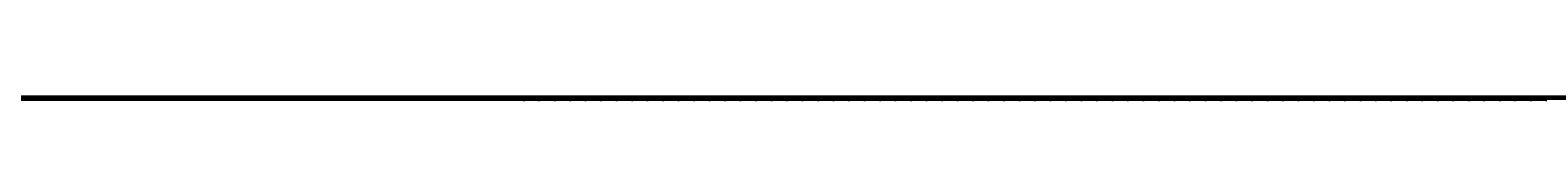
# Model space of a CAD drawing. Header units: millimetres. Extents: x -12354389001 to 271431, y -126469 to 48347.
# Tile 21 of 79: x -12344803192 to -12344604258, y -42854 to -42249. Entities that reach past the tile are written whole.
import ezdxf
from ezdxf.enums import TextEntityAlignment as Align

# ---------------------------------------------------------------- set-up
doc = ezdxf.new("R2010")
doc.units = ezdxf.units.MM
for name, pattern in [('1', [0]), ('4', [5, 3, -2]), ('BGS', [10, 0, 10])]:
    doc.linetypes.add(name, pattern=pattern)
doc.layers.get('0').update_dxf_attribs({"lineweight": 9})
doc.layers.add('00 opisy', color=7, linetype='Continuous', lineweight=25)
doc.layers.add('EBUPP', color=7, linetype='1', lineweight=30)
for name, color, linetype in [('EADTD', 7, 'Continuous'), ('EDZPD', 3, '1'), ('SDROK', 7, 'Continuous'), ('SDRPK', 7, '1'), ('SZNPM', 7, 'Continuous'), ('SZOPO', 7, 'BGS'), ('SZZPZ', 102, 'Continuous'), ('UCCOO', 6, 'Continuous'), ('UCCPOR', 6, '1'), ('UCCTO', 6, 'Continuous'), ('UEEOA', 1, 'Continuous'), ('UEEOO', 1, 'Continuous'), ('UEEPA', 1, '1'), ('UEEPON', 1, '1'), ('UEETO', 1, 'Continuous'), ('UGGPOR', 2, '1'), ('UKKOA', 7, 'Continuous'), ('UKKOO', 1, 'Continuous'), ('UKKPA', 1, '1'), ('UKKPB', 1, '1'), ('UKKTO', 1, 'Continuous'), ('UTTOO', 2, 'Continuous'), ('UTTPO', 1, '1'), ('UTTTO', 2, 'Continuous'), ('UWWOO', 5, 'Continuous'), ('UWWPO', 5, '4'), ('UWWTO', 5, 'Continuous'), ('WUKOS', 7, 'Continuous'), ('WUKPS', 7, '1'), ('ZAKRES', 2, '1')]:
    doc.layers.add(name, color=color, linetype=linetype)
doc.styles.get("Standard").update_dxf_attribs({"font": 'arial.ttf'})

# ---------------------------------------------------------------- blocks, each defined once
blk = doc.blocks.new('OSM')
blk.add_line((0, 0.5), (0, 1.1667))
blk.add_circle((0, 0), 0.5)
blk = doc.blocks.new('DLI')
blk.add_circle((0, 0), 0.09)
for centre, start, end in [((0, 0.750093), 30.14144, 149.85856), ((-0.713298, 0.231779), 102.145781, 221.858708), ((0.713298, 0.231779), 318.141292, 77.854219), ((-0.440797, -0.606751), 174.149498, 293.852913), ((0.440797, -0.606751), 246.147087, 5.850502)]:
    blk.add_arc(centre, 0.75, start, end)
blk = doc.blocks.new('TRA')
for p, q in [((-5.5, 2.7539), (-5.5, 1.7539)), ((-4.5, 2.7539), (-4.5, 1.7539)), ((4.5, 2.7539), (4.5, 1.7539)), ((5.5, 2.7539), (5.5, 1.7539)), ((-0.5, -2.2461), (-0.5, -3.2461)), ((0.5, -2.2461), (0.5, -3.2461))]:
    blk.add_line(p, q)
blk = doc.blocks.new('DIG')
for p, q in [((-0.0078, 0.6309), (0.9542, 1.3483)), ((0.9542, 1.3483), (0.5976, 0.2024)), ((-0.6024, 0.1875), (-0.9874, 1.3242)), ((-0.9874, 1.3242), (-0.0078, 0.6309)), ((0.5976, 0.2024), (1.5772, -0.4909)), ((-1.5645, -0.5299), (-0.6024, 0.1875)), ((-0.3645, -0.515), (-1.5645, -0.5299)), ((0.0205, -1.6517), (-0.3645, -0.515)), ((0.3772, -0.5058), (0.0205, -1.6517)), ((1.5772, -0.4909), (0.3772, -0.5058))]:
    blk.add_line(p, q)
blk.add_circle((0, 0), 0.09)
blk = doc.blocks.new('SLS')
blk.add_circle((0, 0), 0.35)
blk = doc.blocks.new('LAT')
for p, q in [((0, 1.2), (0, 2)), ((-2, 0), (-1.2, 0)), ((1.2, 0), (2, 0)), ((0, -1.2), (0, -2))]:
    blk.add_line(p, q)
blk = doc.blocks.new('STE')
for p, q in [((-1, 0.5), (-1, -0.5)), ((1, 0.5), (1, -0.5)), ((-1, 0), (1, 0))]:
    blk.add_line(p, q)
blk = doc.blocks.new('KRA')
for p, q in [((-0.75, -0.3571), (-0.75, 0.3571)), ((-0.75, 0.3571), (0.75, 0.3571)), ((-0.25, -0.3571), (-0.25, 0.3571)), ((0.25, -0.3571), (0.25, 0.3571)), ((0.75, 0.3571), (0.75, -0.3571)), ((0.75, -0.3571), (-0.75, -0.3571))]:
    blk.add_line(p, q)
blk = doc.blocks.new('WLZ')
blk.add_circle((0, 0), 0.4)
blk = doc.blocks.new('WSP')
blk.add_circle((0, 0), 0.09)
blk = doc.blocks.new('Wrocławska 82')
at = {"layer": 'EBUPP', "linetype": '1'}
for p, q in [((-295391.53, 34133.5), (-295418.45, 34060.42)), ((-295418.45, 34060.42), (-295408.24, 34056.66)), ((-295405.63, 33991.91), (-295410.07, 33979.61)), ((-295398.18, 33975.37), (-295410.07, 33979.61)), ((-295407.04, 33963.94), (-295410.05, 33955.76)), ((-295410.05, 33955.76), (-295381.72, 33945.33)), ((-295415.76, 33840.07), (-295412.72, 33839)), ((-295412.72, 33839), (-295412.63, 33839.28)), ((-295412.63, 33839.28), (-295411.84, 33839)), ((-295411.84, 33839), (-295411.96, 33838.66)), ((-295411.96, 33838.66), (-295408.9, 33837.58)), ((-295408.9, 33837.58), (-295408.81, 33837.83)), ((-295412.16, 33828.42), (-295415.18, 33829.46)), ((-295412.27, 33828.08), (-295412.16, 33828.42)), ((-295411.41, 33828.1), (-295411.51, 33827.81)), ((-295408.47, 33827.1), (-295411.41, 33828.1)), ((-295411.51, 33827.81), (-295412.27, 33828.08)), ((-295407.16, 33785.02), (-295415.72, 33762.02)), ((-295415.72, 33762.02), (-295383.41, 33750))]:
    blk.add_line(p, q, dxfattribs=at)
at = {"layer": 'EDZPD', "linetype": '1'}
for p, q in [((-295479.51, 34183.77), (-295384.38, 34173.49)), ((-295416.03, 34166.9), (-295393.96, 34164.02)), ((-295433.2, 33724), (-295360.4, 33700.8))]:
    blk.add_line(p, q, dxfattribs=at)
at = {"layer": 'SDRPK', "linetype": '1'}
for p, q in [((-295421.68, 34182.1), (-295403.05, 34180.54)), ((-295419.35, 34175.74), (-295385.67, 34171.88)), ((-295409.13, 34168.64), (-295432.73, 34171.64)), ((-295383.88, 34165.38), (-295409.13, 34168.64)), ((-295438.87, 34157.09), (-295385.31, 34137.69)), ((-295409.57, 34125.97), (-295407.04, 34132.98)), ((-295410.98, 34130.89), (-295412.45, 34126.97)), ((-295412.45, 34126.97), (-295409.57, 34125.97)), ((-295413.11, 34056.12), (-295412.4, 34058.15)), ((-295415.46, 34056.55), (-295413.02, 34055.65)), ((-295412.87, 34056.06), (-295413.11, 34056.12)), ((-295416.34, 34046.17), (-295412.87, 34056.06)), ((-295409.83, 34041.49), (-295415.27, 34043.47)), ((-295413.51, 34010.4), (-295408.7, 34022.9)), ((-295406.92, 34019.72), (-295410.48, 34010.04)), ((-295410.48, 34010.04), (-295414.3, 34000)), ((-295410.63, 33947.38), (-295457.79, 33964.92)), ((-295395.4, 33944.96), (-295416.47, 33953.17)), ((-295389.59, 33939.5), (-295410.63, 33947.38)), ((-295417.64, 33856.77), (-295411.53, 33860.07)), ((-295438.28, 33794.23), (-295392.98, 33812.93)), ((-295431.23, 33778), (-295385.23, 33798.55)), ((-295412.99, 33776.36), (-295417.1, 33778.49)), ((-295412.99, 33776.36), (-295419.84, 33758.93)), ((-295409.93, 33758.85), (-295409.6, 33759.75)), ((-295408.62, 33758.36), (-295409.93, 33758.85)), ((-295417.54, 33752.01), (-295412, 33750)), ((-295412, 33750), (-295411.6, 33749.86)), ((-295388.87, 33741.35), (-295411.6, 33749.86)), ((-295423.51, 33748.24), (-295406.48, 33741.82)), ((-295411.98, 33716.24), (-295437.41, 33698.06)), ((-295409.64, 33712.97), (-295411.98, 33716.24)), ((-295419.53, 33688.43), (-295407.63, 33715.31)), ((-295402.74, 33713.28), (-295414.6, 33686.72)), ((-295434.57, 33694.31), (-295409.64, 33712.97)), ((-295399.54, 33707.35), (-295409.51, 33684.79))]:
    blk.add_line(p, q, dxfattribs=at)
at = {"layer": 'SDRPK', "linetype": '4'}
for p, q in [((-295420.11, 34177.52), (-295407.03, 34176.2)), ((-295408.78, 34159.77), (-295411.3, 34147.14)), ((-295413.35, 34127.02), (-295434.84, 34134.77)), ((-295406.92, 34133.06), (-295409.86, 34124.93)), ((-295417.4, 34115.85), (-295413.35, 34127.02)), ((-295409.86, 34124.93), (-295414.23, 34126.78)), ((-295409.74, 34085.2), (-295406.55, 34093.89)), ((-295412.07, 34078.98), (-295409.74, 34085.2)), ((-295419.14, 34060.11), (-295412.07, 34078.98)), ((-295407.93, 34055.87), (-295412.57, 34057.65)), ((-295401.95, 34043.4), (-295415.56, 34048.37)), ((-295416, 34047.12), (-295403.03, 34042.36)), ((-295413.55, 34000), (-295407.36, 34016.71)), ((-295419.64, 33983.59), (-295413.55, 34000)), ((-295415.71, 33995.72), (-295406.31, 33992.17)), ((-295406.42, 33989.73), (-295416.49, 33993.51)), ((-295410.07, 33980.16), (-295419.64, 33983.59)), ((-295420.26, 33983.24), (-295410.07, 33979.61)), ((-295410.07, 33979.61), (-295410.88, 33977.33)), ((-295409.7, 33979.47), (-295410.37, 33977.57)), ((-295409.32, 33979.34), (-295409.86, 33977.82)), ((-295419.04, 33979.09), (-295406.85, 33974.33)), ((-295409.86, 33977.82), (-295408.03, 33977.16)), ((-295410.37, 33977.57), (-295407.79, 33976.65)), ((-295410.88, 33977.33), (-295407.55, 33976.14)), ((-295436.99, 33938.8), (-295393.93, 33923.08)), ((-295401.82, 33901.61), (-295444.76, 33917.3)), ((-295418.78, 33760.78), (-295412.99, 33776.36)), ((-295389.89, 33750), (-295418.78, 33760.78))]:
    blk.add_line(p, q, dxfattribs=at)
at = {"layer": 'SDRPK', "linetype": '1'}
for centre, radius, start, end in [((-295417.9072, 34130.8582), 7.79, 22.10841, 79.59259), ((-295418.8746, 34133.144), 8.21, 344.06555, 4.51327), ((-295407.1833, 34047.7647), 6.81, 247.12965, 330.7776), ((-295412.6567, 34030.7331), 5.57, 64.9688, 141.9005), ((-295414.0552, 34029.3572), 7.44, 347.91845, 59.68637), ((-295418.0301, 34012.8261), 5.13, 262.4964, 331.776), ((-295432.2779, 33895.6732), 35.9, 285.50676, 329.865), ((-295431.0709, 33894.7312), 39.79, 299.41302, 333.3439)]:
    blk.add_arc(centre, radius, start, end, dxfattribs=at)
at = {"layer": 'SZOPO', "linetype": 'BGS'}
for p, q in [((-295410.41, 34165.91), (-295457.88, 34171.76)), ((-295374.18, 34161.43), (-295410.41, 34165.91)), ((-295410.05, 33955.76), (-295414.82, 33957.3)), ((-295388.39, 33924.73), (-295423.14, 33936.86)), ((-295502.71, 33750), (-295351.53, 33696.25)), ((-295417.1, 33731.91), (-295413.46, 33741.75)), ((-295413.46, 33741.75), (-295389.46, 33732.61)), ((-295402.16, 33708.44), (-295412.17, 33685.77))]:
    blk.add_line(p, q, dxfattribs=at)
at = {"layer": 'UCCPOR', "linetype": '1'}
for p, q in [((-295416.16, 34031.84), (-295407.99, 34028.88)), ((-295407.71, 34028.13), (-295416.33, 34031.37)), ((-295420.07, 33859.28), (-295398.81, 33851.8)), ((-295398.21, 33850.53), (-295420.38, 33858.44))]:
    blk.add_line(p, q, dxfattribs=at)
at = {"layer": 'UCCTO'}
for p, q in [((-295416.8498, 34032.8223), (-295408.5985, 34032.8223)), ((-295421.4972, 33860.2764), (-295413.2458, 33860.2764))]:
    blk.add_line(p, q, dxfattribs=at)
at = {"layer": 'UEEPON', "linetype": '1'}
for p, q in [((-295414.44, 34178.46), (-295411.64, 34178.15)), ((-295411.64, 34178.15), (-295406.18, 34177.52)), ((-295415.62, 34167.89), (-295401.3, 34166.01)), ((-295424.11, 34165.57), (-295405.71, 34163.1)), ((-295415.28, 34133.38), (-295412.65, 34132.37)), ((-295412.65, 34132.37), (-295407.13, 34130.27)), ((-295411.63, 34057.91), (-295413.21, 34053.59)), ((-295413.21, 34053.59), (-295414.18, 34050.95)), ((-295415.81, 34046.49), (-295402.7, 34041.72)), ((-295409.35, 34022.4), (-295407.32, 34027.74)), ((-295410.34, 34019.78), (-295409.35, 34022.4)), ((-295412.54, 34014), (-295410.34, 34019.78)), ((-295412.83, 33987.67), (-295415.38, 33988.86)), ((-295387.26, 33975.74), (-295412.83, 33987.67)), ((-295424.41, 33958.27), (-295413.23, 33954.2)), ((-295413.23, 33954.2), (-295410.59, 33953.24)), ((-295410.59, 33953.24), (-295399.06, 33949.04)), ((-295415.09, 33871.61), (-295403.6, 33880.05)), ((-295416.43, 33863.6), (-295412.5, 33857.14)), ((-295409.93, 33857.86), (-295408.11, 33859.38)), ((-295411.41, 33856.99), (-295409.93, 33857.86)), ((-295412.5, 33857.14), (-295411.8, 33856.86)), ((-295411.8, 33856.86), (-295411.41, 33856.99)), ((-295416.36, 33841.65), (-295398.29, 33835.19)), ((-295405.46, 33788.24), (-295413, 33784.63)), ((-295417.88, 33782.28), (-295413, 33784.63)), ((-295413.51, 33780.81), (-295417.88, 33782.28)), ((-295418.88, 33760.63), (-295412.14, 33778.63)), ((-295416.71, 33754.18), (-295401.61, 33750))]:
    blk.add_line(p, q, dxfattribs=at)
for centre, radius, start, end in [((-295414.7427, 34014.8747), 2.37, 284.4822, 338.3416), ((-295414.0425, 33778.9549), 1.93, 350.3088, 73.985)]:
    blk.add_arc(centre, radius, start, end, dxfattribs=at)
at = {"layer": 'UEETO'}
for p, q in [((-295411.63, 34057.91), (-295411.1439, 34053.6825)), ((-295411.1439, 34053.6825), (-295401.8068, 34053.6825))]:
    blk.add_line(p, q, dxfattribs=at)
at = {"layer": 'UGGPOR', "linetype": '1'}
for p, q in [((-295426.7, 34176.5), (-295403.15, 34173.44)), ((-295416.58, 34168.46), (-295395.83, 34165.68))]:
    blk.add_line(p, q, dxfattribs=at)
at = {"layer": 'UKKOA'}
for p, q in [((-295418.9208, 34183.04), (-295412.146, 34183.04)), ((-295413.19, 34159.46), (-295412.5853, 34158.231)), ((-295412.5853, 34158.231), (-295406.3316, 34158.231)), ((-295413.19, 34146.28), (-295414.6031, 34144)), ((-295410.2219, 34032.87), (-295403.9031, 34032.87)), ((-295413.5, 34031.31), (-295412.7408, 34032.04)), ((-295412.7408, 34032.04), (-295406.4871, 34032.04)), ((-295418.0972, 33978.5617), (-295412.1693, 33978.5617)), ((-295411.38, 33978.46), (-295412.1693, 33978.5617)), ((-295411.83, 33976.87), (-295413.7252, 33974.8406)), ((-295413.3349, 33972.5611), (-295407.0812, 33972.5611)), ((-295411.97, 33950.14), (-295414.7403, 33946.2886)), ((-295411.3055, 33942.6735), (-295404.9215, 33942.6735))]:
    blk.add_line(p, q, dxfattribs=at)
at = {"layer": 'UKKPB', "linetype": '1'}
for p, q in [((-295420.95, 34180.72), (-295411.87, 34179.48)), ((-295411.87, 34179.48), (-295409.79, 34179.2)), ((-295409.79, 34179.2), (-295408.21, 34178.99)), ((-295399.42, 34150.67), (-295413.11, 34146.55)), ((-295413.76, 34146.47), (-295413.5, 34146.37)), ((-295413.5, 34146.37), (-295412.93, 34146.16)), ((-295412.93, 34146.16), (-295402.24, 34142.18)), ((-295425.06, 34135.23), (-295410.62, 34129.66)), ((-295410.62, 34129.66), (-295409.99, 34129.41)), ((-295409.99, 34129.41), (-295409.48, 34129.22)), ((-295409.48, 34129.22), (-295409.03, 34129.04)), ((-295409.03, 34129.04), (-295398.27, 34124.89)), ((-295409.15, 34085.68), (-295411.93, 34086.81)), ((-295412.3, 34086.63), (-295415.84, 34077.25)), ((-295421.21, 34056.62), (-295412.81, 34053.79)), ((-295412.81, 34053.79), (-295409.31, 34052.61)), ((-295409.31, 34052.61), (-295407.14, 34051.87)), ((-295408.78, 34016.07), (-295408.98, 34015.51)), ((-295408.98, 34015.51), (-295409.31, 34014.59)), ((-295409.31, 34014.59), (-295411.71, 34008.1)), ((-295411.71, 34008.1), (-295411.9, 34007.59)), ((-295411.9, 34007.59), (-295414.7, 34000)), ((-295417.24, 33992.23), (-295412.97, 33990.67)), ((-295412.97, 33990.67), (-295409.92, 33989.55)), ((-295409.92, 33989.55), (-295406.9, 33988.44)), ((-295412.1, 33976.99), (-295422.15, 33980.09)), ((-295411.3, 33978.75), (-295410.87, 33979.82)), ((-295411.75, 33977.16), (-295411.44, 33978.16)), ((-295411.58, 33976.71), (-295409.83, 33975.96)), ((-295409.83, 33975.96), (-295408.25, 33975.29)), ((-295411.78, 33950.36), (-295409.82, 33955.68)), ((-295414.18, 33950.84), (-295412.27, 33950.13)), ((-295411.8, 33949.89), (-295401.97, 33946.29)), ((-295412.59, 33864.86), (-295408.72, 33867.24)), ((-295411.11, 33860.6), (-295408.52, 33864.48)), ((-295413, 33864.44), (-295411.68, 33860.66)), ((-295411.42, 33860.23), (-295408.21, 33856.85)), ((-295412.17, 33842.07), (-295408.69, 33843.99)), ((-295412.65, 33841.8), (-295412.17, 33842.07)), ((-295415.76, 33840.07), (-295412.65, 33841.8)), ((-295394.21, 33819.38), (-295419.4, 33828.45)), ((-295414.09, 33772.89), (-295412.05, 33772)), ((-295416.87, 33751.69), (-295413.23, 33750.23)), ((-295412.63, 33750), (-295413.23, 33750.23)), ((-295404.23, 33746.84), (-295412.63, 33750))]:
    blk.add_line(p, q, dxfattribs=at)
at = {"layer": 'UKKTO'}
for p, q in [((-295413.22, 34146.26), (-295414.0359, 34144.37)), ((-295415.1267, 34104.1348), (-295405.7897, 34104.1348)), ((-295422.2131, 34087.04), (-295413.2018, 34087.04)), ((-295412.21, 34086.92), (-295413.2018, 34087.04)), ((-295410.9112, 34010.3924), (-295401.8998, 34010.3924)), ((-295421.3449, 33978.6617), (-295412.0621, 33978.6617)), ((-295411.38, 33978.46), (-295412.0621, 33978.6617)), ((-295411.83, 33976.87), (-295413.2734, 33974.4492)), ((-295422.6104, 33974.4492), (-295413.2734, 33974.4492)), ((-295416.2599, 33971.8608), (-295406.9771, 33971.8608)), ((-295411.97, 33950.14), (-295414.4943, 33945.4562)), ((-295413.6344, 33941.95), (-295404.4059, 33941.95)), ((-295408, 33856.63), (-295409.936, 33852.6207)), ((-295419.2188, 33852.6207), (-295409.936, 33852.6207)), ((-295419.3567, 33824.5474), (-295410.0739, 33824.5474))]:
    blk.add_line(p, q, dxfattribs=at)
at = {"layer": 'UTTPO', "linetype": '1'}
for p, q in [((-295433.23, 34179.33), (-295409.3, 34176.65)), ((-295409.3, 34176.65), (-295385.12, 34173.13)), ((-295435.76, 34166.28), (-295410.71, 34160.97)), ((-295410.71, 34160.97), (-295399.18, 34156.35)), ((-295429.61, 34056.92), (-295410.59, 34050.67)), ((-295417.71, 34052.06), (-295400.82, 34045.77)), ((-295410.59, 34050.67), (-295399.4, 34046.91)), ((-295413.78, 34026.39), (-295412.81, 34029.21)), ((-295412.81, 34029.21), (-295407.42, 34027.31)), ((-295410.36, 33776.43), (-295417.98, 33779.33))]:
    blk.add_line(p, q, dxfattribs=at)
at = {"layer": 'UWWPO', "linetype": '1'}
for p, q in [((-295419.07, 34150.74), (-295400, 34143.88)), ((-295442.05, 34059.35), (-295408.03, 34047.48)), ((-295422.32, 33947.62), (-295405.2, 33940.52)), ((-295429.88, 33846.97), (-295410.52, 33840.08)), ((-295410.52, 33840.08), (-295408.69, 33839.43))]:
    blk.add_line(p, q, dxfattribs=at)
at = {"layer": 'WUKPS', "linetype": '1'}
for p, q in [((-295422.05, 34153.67), (-295410.87, 34149.16)), ((-295422.05, 34153.67), (-295413.44, 34148.82)), ((-295411.85, 34149.55), (-295412.07, 34149.01)), ((-295413.44, 34148.82), (-295411.15, 34148.11)), ((-295400.06, 33948.38), (-295416.01, 33954.25)), ((-295413.21, 33953.22), (-295413.63, 33952.06)), ((-295412.27, 33952.87), (-295412.48, 33952.28)), ((-295411.33, 33952.53), (-295411.77, 33951.33)), ((-295410.39, 33952.18), (-295410.61, 33951.58)), ((-295409.45, 33951.84), (-295409.91, 33950.61)), ((-295417.66, 33949.01), (-295408.7, 33945.74)), ((-295413.25, 33947.41), (-295412.98, 33948.16)), ((-295412.31, 33947.06), (-295412.18, 33947.44)), ((-295411.37, 33946.72), (-295411.1, 33947.46)), ((-295410.43, 33946.38), (-295410.3, 33946.74)), ((-295409.49, 33946.04), (-295409.23, 33946.76)), ((-295408.97, 33870.21), (-295408.03, 33869.25)), ((-295409.7, 33869.52), (-295409.25, 33869.04)), ((-295410.45, 33868.86), (-295409.61, 33867.88)), ((-295411.22, 33868.22), (-295410.82, 33867.73)), ((-295412, 33867.61), (-295411.25, 33866.62)), ((-295412.81, 33867.01), (-295412.46, 33866.52)), ((-295413.63, 33866.45), (-295412.97, 33865.45)), ((-295409.08, 33785.81), (-295405.69, 33787.86)), ((-295407.38, 33786.14), (-295411.33, 33775.74)), ((-295411.97, 33778.32), (-295409.08, 33785.81)), ((-295409.19, 33785.54), (-295408.5, 33785.27)), ((-295409.91, 33783.67), (-295408.52, 33783.13)), ((-295410.63, 33781.8), (-295409.93, 33781.53)), ((-295418.4, 33781.72), (-295411.97, 33778.32)), ((-295411.35, 33779.94), (-295409.94, 33779.39)), ((-295412.21, 33778.45), (-295412.69, 33777.54)), ((-295411.33, 33775.74), (-295412.99, 33776.36))]:
    blk.add_line(p, q, dxfattribs=at)
blk.add_arc((-295432.1946, 33894.2447), 33.43, 299.6436, 328.40443, dxfattribs=at)
at = {"layer": 'ZAKRES', "linetype": '1'}
for p, q in [((-295479.37, 34174.94), (-295384.45, 34162.74)), ((-295376.66, 33706.08), (-295431.32, 33723.42))]:
    blk.add_line(p, q, dxfattribs=at)
at = {"layer": 'SZNPM'}
blk.add_blockref('OSM', (-295411.75, 34036.17), dxfattribs=at)
at = {"layer": 'SZZPZ'}
for name, p in [('DLI', (-295409.23, 34164.72)), ('TRA', (-295415.6, 34154.32)), ('DLI', (-295413.23, 34150.04)), ('DLI', (-295412.16, 34133.03)), ('TRA', (-295416.33, 34129.9)), ('TRA', (-295407.82, 34116.1)), ('TRA', (-295408.82, 34102.05)), ('TRA', (-295417.8, 34094.5)), ('TRA', (-295418.04, 34079.94)), ('DIG', (-295413.74, 34049.77)), ('TRA', (-295408.11, 34047.98)), ('DIG', (-295410.8, 34048.84)), ('DLI', (-295414.72, 34044.54)), ('DIG', (-295412.39, 34043.74)), ('DIG', (-295410.5, 34042.97)), ('DIG', (-295412.46, 34023.62)), ('TRA', (-295413.85, 34018.52)), ('DIG', (-295414.81, 34017.34)), ('TRA', (-295406.13, 34005.04)), ('TRA', (-295408.8, 33996.42)), ('TRA', (-295412.49, 33985.22)), ('DLI', (-295411.21, 33982)), ('DLI', (-295409.86, 33951.64)), ('TRA', (-295407.65, 33891.01)), ('TRA', (-295413.7, 33878.06)), ('DLI', (-295412.74, 33870.37)), ('DLI', (-295409.06, 33852.2)), ('DLI', (-295410.94, 33841.52)), ('DLI', (-295407.75, 33840.44)), ('TRA', (-295407.64, 33813.57)), ('TRA', (-295407.71, 33751.13))]:
    blk.add_blockref(name, p, dxfattribs=at)
at = {"layer": 'UEEPA'}
for name, p, rotation in [('STE', (-295411.63, 34057.91), 340.280001), ('LAT', (-295407.52, 33787.13), 88.970007)]:
    blk.add_blockref(name, p, dxfattribs=dict(at, rotation=rotation))
blk.add_blockref('SLS', (-295408.64, 33859.7), dxfattribs=at)
at = {"layer": 'UKKPA'}
for p in [(-295413.19, 34159.46), (-295412.21, 34086.92), (-295413.5, 34031.31), (-295411.38, 33978.46), (-295411.83, 33976.87), (-295411.97, 33950.14)]:
    blk.add_blockref('WLZ', p, dxfattribs=at)
for name, p, rotation in [('WLZ', (-295413.22, 34146.26), 339.58), ('WLZ', (-295408.88, 34015.79), 70.300013), ('KRA', (-295413.09, 33864.68), 33.509991), ('KRA', (-295411.6, 33860.42), 25.47001100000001)]:
    blk.add_blockref(name, p, dxfattribs=dict(at, rotation=rotation))
at = {"layer": 'WUKOS'}
for p in [(-295410.99, 34149.44), (-295410.99, 34148), (-295410.62, 34133.98), (-295412.24, 34127.12), (-295409.67, 34126.13), (-295410.72, 34048.85), (-295410.24, 34041.47), (-295411.56, 34036.42), (-295412.59, 34023.48), (-295409.98, 33979.66), (-295410.87, 33929.35), (-295413.03, 33864.61), (-295411.59, 33860.43), (-295412.01, 33778.52), (-295413.14, 33776.26), (-295412.36, 33716.26)]:
    blk.add_blockref('WSP', p, dxfattribs=at)
at = {"layer": 'EADTD', "oblique": 15}
blk.add_text('42', height=2.5, rotation=339.78, dxfattribs=at).set_placement((-295413.42, 34062.17), align=Align.TOP_LEFT)
at = {"layer": 'SDROK', "oblique": 15}
for s, rotation, p in [('asf.', 340.09, (-295414.21, 34142.45)), ('ch.bet', 339.87, (-295410.13, 34045.19))]:
    blk.add_text(s, height=1.5, rotation=rotation, dxfattribs=at).set_placement(p)
for p in [(-295416.84, 33966.98), (-295412.59, 33795.44)]:
    blk.add_text('asf.', height=1.5, dxfattribs=at).set_placement(p)
at = {"layer": 'SZNPM', "oblique": 15}
blk.add_text('%%U7000', height=1.8, dxfattribs=at).set_placement((-295415.6, 34037.15))
at = {"layer": 'UCCOO', "oblique": 15}
blk.add_text('216.44', height=1.8, dxfattribs=at).set_placement((-295420.79, 34033.77))
at = {"layer": 'UCCTO', "oblique": 15}
for s, p in [('921c-4-6', (-295416.72, 34033.32)), ('971a-2-8', (-295421.36, 33860.78))]:
    blk.add_text(s, height=1.5, dxfattribs=at).set_placement(p)
at = {"layer": 'UEEOA', "oblique": 15}
blk.add_text('e', height=1.8, dxfattribs=at).set_placement((-295410.76, 34058.63), align=Align.TOP_LEFT)
at = {"layer": 'UEEOO', "oblique": 15}
for rotation, p in [(353.48, (-295416.21, 34179.69)), (339.13, (-295417.95, 34135.5)), (69.94, (-295413.69, 34052.03)), (69.17, (-295410.54, 34022.39)), (335, (-295415.29, 33988.48)), (339.99, (-295412.84, 33955.03))]:
    blk.add_text('eNA', height=1.8, rotation=rotation, dxfattribs=at).set_placement(p, align=Align.TOP_LEFT)
at = {"layer": 'UEETO', "oblique": 15}
for s, rotation, p in [('1-1.1/33', 339.6522, (-295415.69, 34134.55)), ('1-1.2/15', 69.604, (-295414.71, 34048.23)), ('1-1.2/42', 68.0089, (-295412.27, 34017.95)), ('1-1.2/28', 336.4905, (-295412.73, 33987.13)), ('1-1.2/19', 340.8464, (-295414.79, 33955.64)), ('1-1.3/40', 345.3946, (-295411.55, 33753.68))]:
    blk.add_text(s, height=1.5, rotation=rotation, dxfattribs=at).set_placement(p, align=Align.TOP_LEFT)
blk.add_text('921c-4-20', height=1.5, dxfattribs=at).set_placement((-295411.01, 34055.68), align=Align.TOP_LEFT)
at = {"layer": 'UKKOA', "oblique": 15}
for s, p in [('220.18.', (-295418.76, 34183.64)), ('219.55', (-295412.42, 34158.83)), ('217.62', (-295412.58, 34032.64))]:
    blk.add_text(s, height=1.8, dxfattribs=at).set_placement(p)
for s, p in [('219.32', (-295418.88, 34183)), ('k', (-295414.14, 34160.57)), ('ndn', (-295411.76, 34158.34)), ('k', (-295413.79, 34147.54)), ('216.50', (-295417.43, 34145.04)), ('k', (-295412.52, 34088.3)), ('ndn', (-295414.4, 34086.83)), ('k', (-295414.13, 34032.5)), ('216.07', (-295412.78, 34032.08)), ('k', (-295409.73, 34016.85)), ('k', (-295410.91, 33979.48)), ('ndo.', (-295414.24, 33978.74)), ('k', (-295411.92, 33976.32)), ('215.11', (-295416.38, 33974.86)), ('k', (-295412.68, 33951.38)), ('214.50', (-295417.56, 33946.38)), ('k', (-295409.46, 33845.41)), ('k', (-295414.91, 33774.68)), ('211.94', (-295418.68, 33771.87))]:
    blk.add_text(s, height=1.8, dxfattribs=at).set_placement(p, align=Align.TOP_LEFT)
for s, p in [('217.32', (-295403.26, 34033.47)), ('217.16', (-295411.53, 33979.16)), ('217.11', (-295413.08, 33975.44)), ('217.09', (-295406.44, 33973.16)), ('216.44', (-295404.28, 33943.27))]:
    blk.add_text(s, height=1.8, dxfattribs=at).set_placement(p, align=Align.RIGHT)
blk.add_text('k', height=1.8, rotation=69.73, dxfattribs=at).set_placement((-295412.89, 34008.5), align=Align.TOP_LEFT)
at = {"layer": 'UKKOO', "oblique": 15}
for s, rotation, p in [('k300', 352.22, (-295412.3, 34180.69)), ('kA', 338.84, (-295410.28, 34130.59)), ('k250', 341.36, (-295411.6, 34054.51)), ('k150', 339.89, (-295413.1, 33990.34)), ('kA niecz', 56.23, (-295410.22, 33864.04)), ('kd200', 290.1062, (-295411.89, 33864.63)), ('kd200', 313.8065, (-295411.08, 33859.53)), ('kd200', 88.4927, (-295409.34, 33848.15)), ('kd150', 30.3236, (-295413.46, 33842.77))]:
    blk.add_text(s, height=1.8, rotation=rotation, dxfattribs=at).set_placement(p, align=Align.TOP_LEFT)
at = {"layer": 'UKKTO', "oblique": 15}
for s, p in [('921c-4-23', (-295413.5, 34146.37)), ('921c-4-20', (-295405.25, 34106.13)), ('921c-4-16', (-295401.36, 34012.39)), ('971a-2-24', (-295412.74, 33976.45)), ('971a-2-23', (-295406.44, 33973.86)), ('971a-2-98', (-295403.87, 33943.95)), ('971a-2-58', (-295409.4, 33854.62))]:
    blk.add_text(s, height=1.5, dxfattribs=at).set_placement(p, align=Align.TOP_RIGHT)
for s, rotation, p in [('1-1.1/28', 341.5651, (-295416.42, 34132.91)), ('1-1.1/1', 341.0356, (-295409.41, 34053.65)), ('1-1.1/56', 71.1017, (-295413.3, 34007)), ('1-1.1/58', 342.3492, (-295413.51, 33991.84)), ('1-1.1/61', 339.8576, (-295410.22, 33976.94)), ('1-1.1/6', 31.3126, (-295409.61, 33867.88)), ('1-1.1/5', 313.0716, (-295411.08, 33859.53)), ('1-1.1/5', 90.2489, (-295409.35, 33844.8)), ('1-1.2/47', 31.6817, (-295412.46, 33841.54))]:
    blk.add_text(s, height=1.5, rotation=rotation, dxfattribs=at).set_placement(p, align=Align.TOP_LEFT)
for s, p in [('921c-4-19', (-295412.67, 34087.54)), ('971a-2-25', (-295411.53, 33979.16)), ('971a-2-76', (-295413.45, 33775.68))]:
    blk.add_text(s, height=1.5, dxfattribs=at).set_placement(p, align=Align.RIGHT)
blk.add_text('971a-2-64', height=1.5, dxfattribs=at).set_placement((-295419.22, 33826.55), align=Align.TOP_LEFT)
at = {"layer": 'UTTOO', "oblique": 15}
for rotation, p in [(337.6431, (-295411.13, 34027.5)), (337.816, (-295414.09, 33778.15))]:
    blk.add_text('tA', height=1.8, rotation=rotation, dxfattribs=at).set_placement(p)
at = {"layer": 'UTTTO', "oblique": 15}
for s, rotation, p in [('1-1.1/1', 348.561, (-295417.32, 34163.59)), ('1-1.1/42', 337.3059, (-295411.41, 34029.73)), ('1-1.1/41', 68.6942, (-295414.97, 34021.96)), ('1-1.2/10', 339.7585, (-295417.41, 33780.17))]:
    blk.add_text(s, height=1.5, rotation=rotation, dxfattribs=at).set_placement(p, align=Align.TOP_LEFT)
at = {"layer": 'UWWOO', "oblique": 15}
blk.add_text('wA', height=1.8, rotation=340.41, dxfattribs=at).set_placement((-295410.48, 33840.34))
at = {"layer": 'UWWTO', "oblique": 15}
for s, rotation, p in [('1-1.1/38', 341.3898, (-295409.93, 34047.91)), ('1-1.1/20', 340.2253, (-295412.43, 33944.46))]:
    blk.add_text(s, height=1.5, rotation=rotation, dxfattribs=at).set_placement(p, align=Align.TOP_LEFT)
at = {"layer": 'WUKOS', "oblique": 15}
for s, p in [('219.93', (-295412.73, 34162.44)), ('219.15', (-295410.75, 34149.42)), ('218.87', (-295410.75, 34148.18)), ('218.61', (-295416.48, 34138.84)), ('218.61', (-295419.99, 34136.49)), ('218.54', (-295410.52, 34134.25)), ('218.62', (-295411.97, 34127.33)), ('218.51', (-295409.36, 34125.94)), ('218.48', (-295417.52, 34115.01)), ('218.48', (-295415.76, 34095.33)), ('217.65', (-295419.85, 34055.47)), ('217.83', (-295410.21, 34048.9)), ('217.44', (-295418.01, 34048.33)), ('217.39', (-295415.53, 34047.28)), ('217.90', (-295414.3, 34044.81)), ('217.31', (-295414.18, 34040.4)), ('217.39', (-295411.09, 34036.44)), ('217.59', (-295414.9, 34028.54)), ('217.28', (-295411.43, 34026.74)), ('217.74', (-295416.71, 34022.23)), ('217.49', (-295419.4, 34016.67)), ('217.10', (-295418.67, 34006.43)), ('216.90', (-295415.2, 33996.07)), ('216.97', (-295419.28, 33983.55)), ('217.29', (-295409.75, 33979.8)), ('216.79', (-295415.55, 33970.33)), ('217.01', (-295411.04, 33964.23)), ('217.04', (-295414.83, 33958.26)), ('216.38', (-295414.87, 33928.15)), ('216.24', (-295413.57, 33900.6)), ('215.99', (-295412.25, 33881.77)), ('215.32', (-295416.95, 33856.12)), ('215.34', (-295420.02, 33852.68)), ('215.26', (-295418.03, 33850.62)), ('214.77', (-295414.78, 33802.42)), ('213.35', (-295420.16, 33762.32)), ('213.17', (-295419.1, 33759.61)), ('213.38', (-295416.3, 33756.1)), ('212.70', (-295416.74, 33716.02))]:
    blk.add_text(s, height=1.8, dxfattribs=at).set_placement(p)
for s, rotation, p in [('217.08', 339.49, (-295420.41, 33956.17)), ('216.90', 339.1, (-295417.96, 33950.28)), ('215.22', 38.41, (-295412.03, 33864.64)), ('215.24', 32.17, (-295410.91, 33860.8)), ('214.15', 332.05, (-295415.38, 33780.31)), ('213.42', 334.67, (-295417.26, 33777.29))]:
    blk.add_text(s, height=1.8, rotation=rotation, dxfattribs=at).set_placement(p)

msp = doc.modelspace()

# ---------------------------------------------------------------- block references
at = {"layer": '00 opisy', "color": 7, "ltscale": 0.5, "xscale": 41788.44072896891, "zscale": 41788.44072896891}
msp.add_blockref('Wrocławska 82', (72579.819, -76527.721), dxfattribs=at)

doc.saveas('drawing.dxf')
